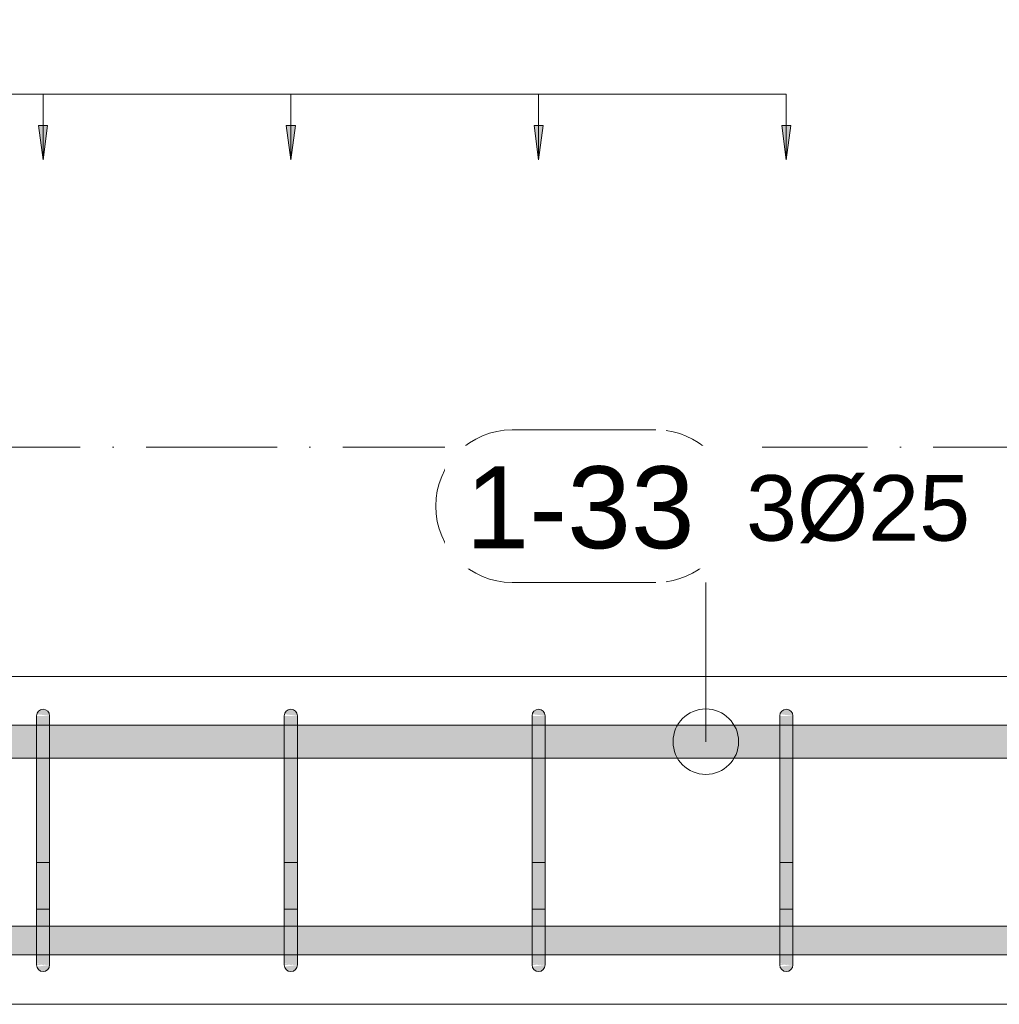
# Model space of a CAD drawing. Header units: millimetres. Extents: x -25607 to 9385, y 1894 to 10168.
# Tile 21 of 181: x -20450 to -19703, y 8670 to 9421. Entities that reach past the tile are written whole.
import ezdxf

# ---------------------------------------------------------------- set-up
doc = ezdxf.new("R2010")
doc.units = ezdxf.units.MM
doc.linetypes.add('Čerchovaná', pattern=[150, 100, -25, 0, -25])
for name, color, linetype, lineweight in [('A-ANNO-DIMS', 211, 'Continuous', 5), ('A-ANNO-DIMS-25', 211, 'Continuous', 5), ('A-FLOR-LEVL', 51, 'Continuous', 5), ('S-BEAM', 12, 'Continuous', 9), ('S-RBAR', 171, 'Continuous', 5), ('S-RBAR-IDEN', 171, 'Continuous', 5)]:
    doc.layers.add(name, color=color, linetype=linetype, lineweight=lineweight)
doc.styles.add('Arial', font='arial.ttf', dxfattribs={"height": 50})
doc.styles.add('Arial_1', font='arial.ttf', dxfattribs={"height": 62.5})
doc.dimstyles.new('Výztuž_kusy__řezy_', dxfattribs={"dimscale": 304.8, "dimtxt": 0.18, "dimasz": 0, "dimexe": 0, "dimexo": 0.0625, "dimgap": 0.082021, "dimtad": 1, "dimdec": 0, "dimzin": 0, "dimdsep": 46, "dimtxsty": 'Arial_1', "dimblk1": 'NONE', "dimblk2": 'NONE', "dimsah": 1, "dimcen": 0.09, "dimazin": 0, "dimtfac": 1, "dimtdec": 4, "dimtix": 1, "dimtmove": 0, "dimatfit": 3, "dimfxl": 0.164042, "dimfxlon": 1, "dimtvp": 1, "dimtfill": 1, "dimtolj": 1, "dimtzin": 0, "dimarcsym": 2})

# ---------------------------------------------------------------- blocks, each defined once
blk = doc.blocks.new('Popisek výztuže - _Typ_ množství_PRAVÝ _řezy_-573729-V4')
at = {"layer": 'S-RBAR-IDEN'}
for p, q in [((-24857.77, 9096.15), (-24967.46, 9096.15)), ((-24967.46, 8979.71), (-24857.77, 8979.71))]:
    blk.add_line(p, q, dxfattribs=at)
for centre, start, end in [((-24967.46, 9037.93), 90, 270), ((-24857.77, 9037.93), 277.64339, 82.35661)]:
    blk.add_arc(centre, 58.22, start, end, dxfattribs=at)
blk = doc.blocks.new('DIMBLOCK29-V4')
at = {"layer": 'A-ANNO-DIMS-25'}
for points in [[(-20053.93, 9314.03), (-20050.47, 9340.32), (-20057.39, 9340.32)], [(-19865, 9314.03), (-19861.54, 9340.32), (-19868.46, 9340.32)]]:
    blk.add_hatch(color=256, dxfattribs=at).paths.add_polyline_path(points)
for p, q in [((-19865, 9364.03), (-20053.93, 9364.03)), ((-20053.93, 9364.03), (-20053.93, 9364.03)), ((-20053.93, 9364.03), (-20053.93, 9314.03)), ((-19865, 9364.03), (-19865, 9364.03)), ((-19865, 9364.03), (-19865, 9314.03)), ((-20050.47, 9340.32), (-20057.39, 9340.32)), ((-20057.39, 9340.32), (-20053.93, 9314.03)), ((-20053.93, 9314.03), (-20050.47, 9340.32)), ((-19861.54, 9340.32), (-19868.46, 9340.32)), ((-19868.46, 9340.32), (-19865, 9314.03)), ((-19865, 9314.03), (-19861.54, 9340.32))]:
    blk.add_line(p, q, dxfattribs=at)
blk = doc.blocks.new('_None')
blk = doc.blocks.new('DIMBLOCK30-V4')
at = {"layer": 'A-ANNO-DIMS-25'}
for points in [[(-20242.86, 9314.03), (-20239.4, 9340.32), (-20246.32, 9340.32)], [(-20053.93, 9314.03), (-20050.47, 9340.32), (-20057.39, 9340.32)]]:
    blk.add_hatch(color=256, dxfattribs=at).paths.add_polyline_path(points)
for p, q in [((-20053.93, 9364.03), (-20242.86, 9364.03)), ((-20242.86, 9364.03), (-20242.86, 9364.03)), ((-20242.86, 9364.03), (-20242.86, 9314.03)), ((-20053.93, 9364.03), (-20053.93, 9364.03)), ((-20053.93, 9364.03), (-20053.93, 9314.03)), ((-20239.4, 9340.32), (-20246.32, 9340.32)), ((-20246.32, 9340.32), (-20242.86, 9314.03)), ((-20242.86, 9314.03), (-20239.4, 9340.32)), ((-20050.47, 9340.32), (-20057.39, 9340.32)), ((-20057.39, 9340.32), (-20053.93, 9314.03)), ((-20053.93, 9314.03), (-20050.47, 9340.32))]:
    blk.add_line(p, q, dxfattribs=at)
blk = doc.blocks.new('DIMBLOCK31-V4')
at = {"layer": 'A-ANNO-DIMS-25'}
for points in [[(-20431.79, 9314.03), (-20428.32, 9340.32), (-20435.25, 9340.32)], [(-20242.86, 9314.03), (-20239.4, 9340.32), (-20246.32, 9340.32)]]:
    blk.add_hatch(color=256, dxfattribs=at).paths.add_polyline_path(points)
for p, q in [((-20242.86, 9364.03), (-20431.79, 9364.03)), ((-20431.79, 9364.03), (-20431.79, 9364.03)), ((-20431.79, 9364.03), (-20431.79, 9314.03)), ((-20242.86, 9364.03), (-20242.86, 9364.03)), ((-20242.86, 9364.03), (-20242.86, 9314.03)), ((-20428.32, 9340.32), (-20435.25, 9340.32)), ((-20435.25, 9340.32), (-20431.79, 9314.03)), ((-20431.79, 9314.03), (-20428.32, 9340.32)), ((-20239.4, 9340.32), (-20246.32, 9340.32)), ((-20246.32, 9340.32), (-20242.86, 9314.03)), ((-20242.86, 9314.03), (-20239.4, 9340.32))]:
    blk.add_line(p, q, dxfattribs=at)
blk = doc.blocks.new('DIMBLOCK32-V4')
at = {"layer": 'A-ANNO-DIMS-25'}
for points in [[(-20620.71, 9314.03), (-20617.25, 9340.32), (-20624.18, 9340.32)], [(-20431.79, 9314.03), (-20428.32, 9340.32), (-20435.25, 9340.32)]]:
    blk.add_hatch(color=256, dxfattribs=at).paths.add_polyline_path(points)
for p, q in [((-20431.79, 9364.03), (-20620.71, 9364.03)), ((-20620.71, 9364.03), (-20620.71, 9364.03)), ((-20620.71, 9364.03), (-20620.71, 9314.03)), ((-20431.79, 9364.03), (-20431.79, 9364.03)), ((-20431.79, 9364.03), (-20431.79, 9314.03)), ((-20617.25, 9340.32), (-20624.18, 9340.32)), ((-20624.18, 9340.32), (-20620.71, 9314.03)), ((-20620.71, 9314.03), (-20617.25, 9340.32)), ((-20428.32, 9340.32), (-20435.25, 9340.32)), ((-20435.25, 9340.32), (-20431.79, 9314.03)), ((-20431.79, 9314.03), (-20428.32, 9340.32))]:
    blk.add_line(p, q, dxfattribs=at)
blk = doc.blocks.new('DIMBLOCK43-V4')
at = {"layer": 'A-ANNO-DIMS-25'}
for points in [[(-22510, 9314.03), (-22506.54, 9340.32), (-22513.46, 9340.32)], [(-22321.07, 9314.03), (-22317.61, 9340.32), (-22324.53, 9340.32)], [(-22132.14, 9314.03), (-22128.68, 9340.32), (-22135.6, 9340.32)], [(-21943.21, 9314.03), (-21939.75, 9340.32), (-21946.68, 9340.32)], [(-21754.29, 9314.03), (-21750.82, 9340.32), (-21757.75, 9340.32)], [(-21565.36, 9314.03), (-21561.9, 9340.32), (-21568.82, 9340.32)], [(-21376.43, 9314.03), (-21372.97, 9340.32), (-21379.89, 9340.32)], [(-21187.5, 9314.03), (-21184.04, 9340.32), (-21190.96, 9340.32)], [(-20998.57, 9314.03), (-20995.11, 9340.32), (-21002.03, 9340.32)], [(-20809.64, 9314.03), (-20806.18, 9340.32), (-20813.1, 9340.32)], [(-20620.71, 9314.03), (-20617.25, 9340.32), (-20624.18, 9340.32)], [(-20431.79, 9314.03), (-20428.32, 9340.32), (-20435.25, 9340.32)], [(-20242.86, 9314.03), (-20239.4, 9340.32), (-20246.32, 9340.32)], [(-20053.93, 9314.03), (-20050.47, 9340.32), (-20057.39, 9340.32)], [(-19865, 9314.03), (-19861.54, 9340.32), (-19868.46, 9340.32)]]:
    blk.add_hatch(color=256, dxfattribs=at).paths.add_polyline_path(points)
for p, q in [((-19865, 9364.03), (-22510, 9364.03)), ((-22321.07, 9364.03), (-22510, 9364.03)), ((-22510, 9364.03), (-22510, 9364.03)), ((-22510, 9364.03), (-22510, 9314.03)), ((-22132.14, 9364.03), (-22321.07, 9364.03)), ((-22321.07, 9364.03), (-22321.07, 9364.03)), ((-22321.07, 9364.03), (-22321.07, 9314.03)), ((-21943.21, 9364.03), (-22132.14, 9364.03)), ((-22132.14, 9364.03), (-22132.14, 9364.03)), ((-22132.14, 9364.03), (-22132.14, 9314.03)), ((-21754.29, 9364.03), (-21943.21, 9364.03)), ((-21943.21, 9364.03), (-21943.21, 9364.03)), ((-21943.21, 9364.03), (-21943.21, 9314.03)), ((-21565.36, 9364.03), (-21754.29, 9364.03)), ((-21754.29, 9364.03), (-21754.29, 9364.03)), ((-21754.29, 9364.03), (-21754.29, 9314.03)), ((-21376.43, 9364.03), (-21565.36, 9364.03)), ((-21565.36, 9364.03), (-21565.36, 9364.03)), ((-21565.36, 9364.03), (-21565.36, 9314.03)), ((-21187.5, 9364.03), (-21376.43, 9364.03)), ((-21376.43, 9364.03), (-21376.43, 9364.03)), ((-21376.43, 9364.03), (-21376.43, 9314.03)), ((-20998.57, 9364.03), (-21187.5, 9364.03)), ((-21187.5, 9364.03), (-21187.5, 9364.03)), ((-21187.5, 9364.03), (-21187.5, 9314.03)), ((-20809.64, 9364.03), (-20998.57, 9364.03)), ((-20998.57, 9364.03), (-20998.57, 9364.03)), ((-20998.57, 9364.03), (-20998.57, 9314.03)), ((-20620.71, 9364.03), (-20809.64, 9364.03)), ((-20809.64, 9364.03), (-20809.64, 9364.03)), ((-20809.64, 9364.03), (-20809.64, 9314.03)), ((-20431.79, 9364.03), (-20620.71, 9364.03)), ((-20620.71, 9364.03), (-20620.71, 9364.03)), ((-20620.71, 9364.03), (-20620.71, 9314.03)), ((-20242.86, 9364.03), (-20431.79, 9364.03)), ((-20431.79, 9364.03), (-20431.79, 9364.03)), ((-20431.79, 9364.03), (-20431.79, 9314.03)), ((-20053.93, 9364.03), (-20242.86, 9364.03)), ((-20242.86, 9364.03), (-20242.86, 9364.03)), ((-20242.86, 9364.03), (-20242.86, 9314.03)), ((-19865, 9364.03), (-20053.93, 9364.03)), ((-20053.93, 9364.03), (-20053.93, 9364.03)), ((-20053.93, 9364.03), (-20053.93, 9314.03)), ((-19865, 9364.03), (-19865, 9364.03)), ((-19865, 9364.03), (-19865, 9314.03)), ((-22506.54, 9340.32), (-22513.46, 9340.32)), ((-22513.46, 9340.32), (-22510, 9314.03)), ((-22510, 9314.03), (-22506.54, 9340.32)), ((-22317.61, 9340.32), (-22324.53, 9340.32)), ((-22324.53, 9340.32), (-22321.07, 9314.03)), ((-22321.07, 9314.03), (-22317.61, 9340.32)), ((-22128.68, 9340.32), (-22135.6, 9340.32)), ((-22135.6, 9340.32), (-22132.14, 9314.03)), ((-22132.14, 9314.03), (-22128.68, 9340.32)), ((-21939.75, 9340.32), (-21946.68, 9340.32)), ((-21946.68, 9340.32), (-21943.21, 9314.03)), ((-21943.21, 9314.03), (-21939.75, 9340.32)), ((-21750.82, 9340.32), (-21757.75, 9340.32)), ((-21757.75, 9340.32), (-21754.29, 9314.03)), ((-21754.29, 9314.03), (-21750.82, 9340.32)), ((-21561.9, 9340.32), (-21568.82, 9340.32)), ((-21568.82, 9340.32), (-21565.36, 9314.03)), ((-21565.36, 9314.03), (-21561.9, 9340.32)), ((-21372.97, 9340.32), (-21379.89, 9340.32)), ((-21379.89, 9340.32), (-21376.43, 9314.03)), ((-21376.43, 9314.03), (-21372.97, 9340.32)), ((-21184.04, 9340.32), (-21190.96, 9340.32)), ((-21190.96, 9340.32), (-21187.5, 9314.03)), ((-21187.5, 9314.03), (-21184.04, 9340.32)), ((-20995.11, 9340.32), (-21002.03, 9340.32)), ((-21002.03, 9340.32), (-20998.57, 9314.03)), ((-20998.57, 9314.03), (-20995.11, 9340.32)), ((-20806.18, 9340.32), (-20813.1, 9340.32)), ((-20813.1, 9340.32), (-20809.64, 9314.03)), ((-20809.64, 9314.03), (-20806.18, 9340.32)), ((-20617.25, 9340.32), (-20624.18, 9340.32)), ((-20624.18, 9340.32), (-20620.71, 9314.03)), ((-20620.71, 9314.03), (-20617.25, 9340.32)), ((-20428.32, 9340.32), (-20435.25, 9340.32)), ((-20435.25, 9340.32), (-20431.79, 9314.03)), ((-20431.79, 9314.03), (-20428.32, 9340.32)), ((-20239.4, 9340.32), (-20246.32, 9340.32)), ((-20246.32, 9340.32), (-20242.86, 9314.03)), ((-20242.86, 9314.03), (-20239.4, 9340.32)), ((-20050.47, 9340.32), (-20057.39, 9340.32)), ((-20057.39, 9340.32), (-20053.93, 9314.03)), ((-20053.93, 9314.03), (-20050.47, 9340.32)), ((-19861.54, 9340.32), (-19868.46, 9340.32)), ((-19868.46, 9340.32), (-19865, 9314.03)), ((-19865, 9314.03), (-19861.54, 9340.32))]:
    blk.add_line(p, q, dxfattribs=at)

msp = doc.modelspace()

# ---------------------------------------------------------------- hatches: boundary and pattern name
at = {"layer": 'S-RBAR'}
for points in [[(-20426.79, 8890), (-20426.96, 8891.29), (-20427.46, 8892.5), (-20428.25, 8893.54), (-20429.29, 8894.33), (-20430.49, 8894.83), (-20431.79, 8895), (-20433.08, 8894.83), (-20434.29, 8894.33), (-20435.32, 8893.54), (-20436.12, 8892.5), (-20436.62, 8891.29), (-20426.96, 8890.02)], [(-20237.86, 8890), (-20238.03, 8891.29), (-20238.53, 8892.5), (-20239.32, 8893.54), (-20240.36, 8894.33), (-20241.56, 8894.83), (-20242.86, 8895), (-20244.15, 8894.83), (-20245.36, 8894.33), (-20246.39, 8893.54), (-20247.19, 8892.5), (-20247.69, 8891.29), (-20238.03, 8890.02)], [(-20048.93, 8890), (-20049.1, 8891.29), (-20049.6, 8892.5), (-20050.39, 8893.54), (-20051.43, 8894.33), (-20052.63, 8894.83), (-20053.93, 8895), (-20055.22, 8894.83), (-20056.43, 8894.33), (-20057.46, 8893.54), (-20058.26, 8892.5), (-20058.76, 8891.29), (-20049.1, 8890.02)], [(-19860, 8890), (-19860.17, 8891.29), (-19860.67, 8892.5), (-19861.46, 8893.54), (-19862.5, 8894.33), (-19863.71, 8894.83), (-19865, 8895), (-19866.29, 8894.83), (-19867.5, 8894.33), (-19868.54, 8893.54), (-19869.33, 8892.5), (-19869.83, 8891.29), (-19860.17, 8890.02)], [(-20426.79, 8865), (-20426.79, 8890), (-20436.79, 8890), (-20436.79, 8865)], [(-20237.86, 8865), (-20237.86, 8890), (-20247.86, 8890), (-20247.86, 8865)], [(-20048.93, 8865), (-20048.93, 8890), (-20058.93, 8890), (-20058.93, 8865)], [(-19860, 8865), (-19860, 8890), (-19870, 8890), (-19870, 8865)], [(-20426.79, 8725), (-20426.79, 8865), (-20436.79, 8865), (-20436.79, 8725)], [(-20237.86, 8725), (-20237.86, 8865), (-20247.86, 8865), (-20247.86, 8725)], [(-20048.93, 8725), (-20048.93, 8865), (-20058.93, 8865), (-20058.93, 8725)], [(-19860, 8725), (-19860, 8865), (-19870, 8865), (-19870, 8725)], [(-20431.79, 8695), (-20430.49, 8695.17), (-20429.29, 8695.67), (-20428.25, 8696.46), (-20427.46, 8697.5), (-20426.96, 8698.71), (-20426.96, 8699.98), (-20436.62, 8698.71), (-20436.12, 8697.5), (-20435.32, 8696.46), (-20434.29, 8695.67), (-20433.08, 8695.17)], [(-20242.86, 8695), (-20241.56, 8695.17), (-20240.36, 8695.67), (-20239.32, 8696.46), (-20238.53, 8697.5), (-20238.03, 8698.71), (-20238.03, 8699.98), (-20247.69, 8698.71), (-20247.19, 8697.5), (-20246.39, 8696.46), (-20245.36, 8695.67), (-20244.15, 8695.17)], [(-20053.93, 8695), (-20052.63, 8695.17), (-20051.43, 8695.67), (-20050.39, 8696.46), (-20049.6, 8697.5), (-20049.1, 8698.71), (-20049.1, 8699.98), (-20058.76, 8698.71), (-20058.26, 8697.5), (-20057.46, 8696.46), (-20056.43, 8695.67), (-20055.22, 8695.17)], [(-19865, 8695), (-19863.71, 8695.17), (-19862.5, 8695.67), (-19861.46, 8696.46), (-19860.67, 8697.5), (-19860.17, 8698.71), (-19860.17, 8699.98), (-19869.83, 8698.71), (-19869.33, 8697.5), (-19868.54, 8696.46), (-19867.5, 8695.67), (-19866.29, 8695.17)]]:
    msp.add_hatch(color=7, dxfattribs=at).paths.add_polyline_path(points)
h = msp.add_hatch(color=7, dxfattribs=at)
h.paths.add_polyline_path([(-21152.5, 8857.8), (-21003.57, 8857.8), (-21003.57, 8882.8), (-21152.5, 8882.8), (-21152.5, 8863.81)])
h.paths.add_polyline_path([(-20993.57, 8857.8), (-20814.64, 8857.8), (-20814.64, 8882.8), (-20993.57, 8882.8), (-20993.57, 8863.81)])
h.paths.add_polyline_path([(-17684.1, 8857.8), (-17684.1, 8882.8), (-17722.49, 8882.8), (-17722.49, 8857.8), (-17713.9, 8857.8)])
h.paths.add_polyline_path([(-15707.76, 8857.8), (-15577.5, 8857.8), (-15577.5, 8882.8), (-15731.67, 8882.8), (-15731.67, 8857.8)])
h.paths.add_polyline_path([(-17674.1, 8857.8), (-17635.71, 8857.8), (-17635.71, 8882.8), (-17674.1, 8882.8), (-17674.1, 8863.81)])
h.paths.add_polyline_path([(-20804.64, 8857.8), (-20625.71, 8857.8), (-20625.71, 8882.8), (-20804.64, 8882.8), (-20804.64, 8863.81)])
h.paths.add_polyline_path([(-17587.32, 8857.8), (-17587.32, 8882.8), (-17625.71, 8882.8), (-17625.71, 8857.8)])
h.paths.add_polyline_path([(-17577.32, 8857.8), (-17538.93, 8857.8), (-17538.93, 8882.8), (-17577.32, 8882.8), (-17577.32, 8863.81)])
h.paths.add_polyline_path([(-17780.88, 8857.8), (-17780.88, 8882.8), (-17819.27, 8882.8), (-17819.27, 8857.8), (-17791.06, 8857.8)])
h.paths.add_polyline_path([(-17732.49, 8857.8), (-17732.49, 8882.8), (-17770.88, 8882.8), (-17770.88, 8857.8)])
h.paths.add_polyline_path([(-17829.27, 8857.8), (-17829.27, 8882.8), (-17867.66, 8882.8), (-17867.66, 8857.8)])
h.paths.add_polyline_path([(-17480.54, 8857.8), (-17390.54, 8857.8), (-17390.54, 8882.8), (-17480.54, 8882.8), (-17480.54, 8863.81)])
h.paths.add_polyline_path([(-17528.93, 8857.8), (-17490.54, 8857.8), (-17490.54, 8882.8), (-17528.93, 8882.8), (-17528.93, 8863.81)])
h.paths.add_polyline_path([(-20615.71, 8857.8), (-20436.79, 8857.8), (-20436.79, 8882.8), (-20615.71, 8882.8), (-20615.71, 8863.81)])
h.paths.add_polyline_path([(-20426.79, 8857.8), (-20247.86, 8857.8), (-20247.86, 8882.8), (-20426.79, 8882.8), (-20426.79, 8863.81)])
h.paths.add_polyline_path([(-20237.86, 8857.8), (-20058.93, 8857.8), (-20058.93, 8882.8), (-20237.86, 8882.8), (-20237.86, 8863.81)])
h.paths.add_polyline_path([(-20048.93, 8857.8), (-19870, 8857.8), (-19870, 8882.8), (-20048.93, 8882.8), (-20048.93, 8863.81)])
h.paths.add_polyline_path([(-17288, 8857.8), (-17205.45, 8857.8), (-17205.45, 8882.8), (-17288, 8882.8), (-17288, 8863.81)])
h.paths.add_polyline_path([(-17380.54, 8857.8), (-17298, 8857.8), (-17298, 8882.8), (-17380.54, 8882.8), (-17380.54, 8863.81)])
h.paths.add_polyline_path([(-17102.91, 8857.8), (-17020.36, 8857.8), (-17020.36, 8882.8), (-17102.91, 8882.8), (-17102.91, 8863.81)])
h.paths.add_polyline_path([(-17195.45, 8857.8), (-17112.91, 8857.8), (-17112.91, 8882.8), (-17195.45, 8882.8), (-17195.45, 8863.81)])
h.paths.add_polyline_path([(-17010.36, 8857.8), (-16927.82, 8857.8), (-16927.82, 8882.8), (-17010.36, 8882.8), (-17010.36, 8863.81)])
h.paths.add_polyline_path([(-17974.44, 8857.8), (-17974.44, 8882.8), (-18012.83, 8882.8), (-18012.83, 8857.8)])
h.paths.add_polyline_path([(-17926.05, 8857.8), (-17926.05, 8882.8), (-17964.44, 8882.8), (-17964.44, 8857.8)])
h.paths.add_polyline_path([(-17877.66, 8857.8), (-17877.66, 8882.8), (-17916.05, 8882.8), (-17916.05, 8857.8)])
h.paths.add_polyline_path([(-18168, 8857.8), (-18168, 8882.8), (-18206.38, 8882.8), (-18206.38, 8857.8), (-18176.86, 8857.8)])
h.paths.add_polyline_path([(-19860, 8857.8), (-19670, 8857.8), (-19670, 8882.8), (-19860, 8882.8), (-19860, 8863.81)])
h.paths.add_polyline_path([(-18158, 8857.8), (-18119.61, 8857.8), (-18119.61, 8882.8), (-18158, 8882.8), (-18158, 8863.81)])
h.paths.add_polyline_path([(-19567.45, 8857.8), (-19484.91, 8857.8), (-19484.91, 8882.8), (-19567.45, 8882.8), (-19567.45, 8863.81)])
h.paths.add_polyline_path([(-19660, 8857.8), (-19577.45, 8857.8), (-19577.45, 8882.8), (-19660, 8882.8), (-19660, 8863.81)])
h.paths.add_polyline_path([(-15741.67, 8857.8), (-15741.67, 8882.8), (-15900.83, 8882.8), (-15900.83, 8857.8), (-15862.08, 8857.8)])
h.paths.add_polyline_path([(-15910.83, 8857.8), (-15910.83, 8882.8), (-16070, 8882.8), (-16070, 8857.8), (-16016.39, 8857.8)])
h.paths.add_polyline_path([(-16080, 8857.8), (-16080, 8882.8), (-16270, 8882.8), (-16270, 8857.8), (-16170.71, 8857.8)])
h.paths.add_polyline_path([(-16280, 8857.8), (-16280, 8882.8), (-16362.55, 8882.8), (-16362.55, 8857.8), (-16325.03, 8857.8)])
h.paths.add_polyline_path([(-18071.22, 8857.8), (-18071.22, 8882.8), (-18109.61, 8882.8), (-18109.61, 8857.8)])
h.paths.add_polyline_path([(-19474.91, 8857.8), (-19392.36, 8857.8), (-19392.36, 8882.8), (-19474.91, 8882.8), (-19474.91, 8863.81)])
h.paths.add_polyline_path([(-18022.83, 8857.8), (-18022.83, 8882.8), (-18061.22, 8882.8), (-18061.22, 8857.8)])
h.paths.add_polyline_path([(-18313.16, 8857.8), (-18313.16, 8882.8), (-18351.55, 8882.8), (-18351.55, 8857.8), (-18331.18, 8857.8)])
h.paths.add_polyline_path([(-18264.77, 8857.8), (-18264.77, 8882.8), (-18303.16, 8882.8), (-18303.16, 8857.8)])
h.paths.add_polyline_path([(-18216.38, 8857.8), (-18216.38, 8882.8), (-18254.77, 8882.8), (-18254.77, 8857.8)])
h.paths.add_polyline_path([(-18458.33, 8857.8), (-18458.33, 8882.8), (-18549.46, 8882.8), (-18549.46, 8857.8), (-18485.49, 8857.8)])
h.paths.add_polyline_path([(-18409.94, 8857.8), (-18409.94, 8882.8), (-18448.33, 8882.8), (-18448.33, 8857.8)])
h.paths.add_polyline_path([(-16825.27, 8857.8), (-16742.73, 8857.8), (-16742.73, 8882.8), (-16825.27, 8882.8), (-16825.27, 8863.81)])
h.paths.add_polyline_path([(-16917.82, 8857.8), (-16835.27, 8857.8), (-16835.27, 8882.8), (-16917.82, 8882.8), (-16917.82, 8863.81)])
h.paths.add_polyline_path([(-16640.18, 8857.8), (-16557.64, 8857.8), (-16557.64, 8882.8), (-16640.18, 8882.8), (-16640.18, 8863.81)])
h.paths.add_polyline_path([(-16732.73, 8857.8), (-16650.18, 8857.8), (-16650.18, 8882.8), (-16732.73, 8882.8), (-16732.73, 8863.81)])
h.paths.add_polyline_path([(-19289.82, 8857.8), (-19207.27, 8857.8), (-19207.27, 8882.8), (-19289.82, 8882.8), (-19289.82, 8863.81)])
h.paths.add_polyline_path([(-19382.36, 8857.8), (-19299.82, 8857.8), (-19299.82, 8882.8), (-19382.36, 8882.8), (-19382.36, 8863.81)])
h.paths.add_polyline_path([(-19104.73, 8857.8), (-19022.18, 8857.8), (-19022.18, 8882.8), (-19104.73, 8882.8), (-19104.73, 8863.81)])
h.paths.add_polyline_path([(-19197.27, 8857.8), (-19114.73, 8857.8), (-19114.73, 8882.8), (-19197.27, 8882.8), (-19197.27, 8863.81)])
h.paths.add_polyline_path([(-16547.64, 8857.8), (-16465.09, 8857.8), (-16465.09, 8882.8), (-16547.64, 8882.8), (-16547.64, 8863.81)])
h.paths.add_polyline_path([(-19012.18, 8857.8), (-18929.64, 8857.8), (-18929.64, 8882.8), (-19012.18, 8882.8), (-19012.18, 8863.81)])
h.paths.add_polyline_path([(-18827.09, 8857.8), (-18744.55, 8857.8), (-18744.55, 8882.8), (-18827.09, 8882.8), (-18827.09, 8863.81)])
h.paths.add_polyline_path([(-18919.64, 8857.8), (-18837.09, 8857.8), (-18837.09, 8882.8), (-18919.64, 8882.8), (-18919.64, 8863.81)])
h.paths.add_polyline_path([(-16455.09, 8857.8), (-16372.55, 8857.8), (-16372.55, 8882.8), (-16455.09, 8882.8), (-16455.09, 8863.81)])
h.paths.add_polyline_path([(-18399.94, 8857.8), (-18361.55, 8857.8), (-18361.55, 8882.8), (-18399.94, 8882.8), (-18399.94, 8863.81)])
h.paths.add_polyline_path([(-18559.46, 8857.8), (-18559.46, 8882.8), (-18642, 8882.8), (-18642, 8857.8), (-18639.81, 8857.8)])
h.paths.add_polyline_path([(-18652, 8857.8), (-18652, 8882.8), (-18734.55, 8882.8), (-18734.55, 8857.8)])
h = msp.add_hatch(color=7, dxfattribs=at)
h.paths.add_polyline_path([(-24601.03, 8707.64), (-24603.19, 8710.85), (-24605, 8715.21), (-24605, 8707.64), (-24602.84, 8707.64)])
h.paths.add_polyline_path([(-22960.74, 8707.64), (-22900.09, 8707.92), (-22900.09, 8729.64), (-22982.64, 8729.64), (-22982.64, 8707.64)])
h.paths.add_polyline_path([(-22890.09, 8707.64), (-22807.55, 8707.92), (-22807.55, 8729.64), (-22890.09, 8729.64), (-22890.09, 8707.92)])
h.paths.add_polyline_path([(-17983.96, 8707.64), (-17980, 8707.64), (-17980, 8729.64), (-18012.83, 8729.64), (-18012.83, 8707.64)])
h.paths.add_polyline_path([(-22992.64, 8707.64), (-22992.64, 8729.64), (-23075.18, 8729.64), (-23075.18, 8707.64), (-22999.32, 8707.64)])
h.paths.add_polyline_path([(-22797.55, 8707.64), (-22715, 8707.92), (-22715, 8729.64), (-22797.55, 8729.64), (-22797.55, 8707.92)])
h.paths.add_polyline_path([(-22705, 8707.64), (-22515, 8707.92), (-22515, 8729.64), (-22705, 8729.64), (-22705, 8707.92)])
h.paths.add_polyline_path([(-18022.83, 8707.64), (-18022.83, 8729.64), (-18061.22, 8729.64), (-18061.12, 8707.64)])
h.paths.add_polyline_path([(-23085.18, 8707.64), (-23085.18, 8729.64), (-23167.73, 8729.64), (-23167.73, 8707.64), (-23115.06, 8707.64)])
h.paths.add_polyline_path([(-22505, 8707.64), (-22326.07, 8707.92), (-22326.07, 8729.64), (-22505, 8729.64), (-22505, 8707.92)])
h.paths.add_polyline_path([(-22316.07, 8707.64), (-22137.14, 8707.92), (-22137.14, 8729.64), (-22316.07, 8729.64), (-22316.07, 8707.92)])
h.paths.add_polyline_path([(-18071.22, 8707.64), (-18071.22, 8729.64), (-18109.61, 8729.64), (-18109.61, 8707.64), (-18099.7, 8707.64)])
h.paths.add_polyline_path([(-23177.73, 8707.64), (-23177.73, 8729.64), (-23260.27, 8729.64), (-23260.27, 8707.64), (-23192.22, 8707.64)])
h.paths.add_polyline_path([(-22127.14, 8707.64), (-21948.21, 8707.92), (-21948.21, 8729.64), (-22127.14, 8729.64), (-22127.14, 8707.92)])
h.paths.add_polyline_path([(-24558, 8707.64), (-24543.42, 8707.92), (-24543.42, 8729.64), (-24558, 8729.64), (-24558, 8707.92)])
h.paths.add_polyline_path([(-18119.61, 8707.64), (-18119.61, 8729.64), (-18158, 8729.64), (-18158, 8707.64), (-18138.28, 8707.64)])
h.paths.add_polyline_path([(-21938.21, 8707.64), (-21759.29, 8707.92), (-21759.29, 8729.64), (-21938.21, 8729.64), (-21938.21, 8707.92)])
h.paths.add_polyline_path([(-23270.27, 8707.64), (-23270.27, 8729.64), (-23352.82, 8729.64), (-23352.82, 8707.64), (-23307.95, 8707.64)])
h.paths.add_polyline_path([(-24580.95, 8707.64), (-24578, 8707.92), (-24578, 8729.64), (-24580.95, 8729.64), (-24580.95, 8707.92)])
h.paths.add_polyline_path([(-21749.29, 8707.64), (-21570.36, 8707.92), (-21570.36, 8729.64), (-21749.29, 8729.64), (-21749.29, 8707.92)])
h.paths.add_polyline_path([(-18168, 8707.64), (-18168, 8729.64), (-18206.38, 8729.64), (-18206.38, 8707.64), (-18176.86, 8707.64)])
h.paths.add_polyline_path([(-23362.82, 8707.64), (-23362.82, 8729.64), (-23445.36, 8729.64), (-23445.36, 8707.64), (-23385.11, 8707.64)])
h.paths.add_polyline_path([(-21560.36, 8707.64), (-21381.43, 8707.92), (-21381.43, 8729.64), (-21560.36, 8729.64), (-21560.36, 8707.92)])
h.paths.add_polyline_path([(-23455.36, 8707.64), (-23455.36, 8729.64), (-23537.91, 8729.64), (-23537.91, 8707.64), (-23462.27, 8707.64)])
h.paths.add_polyline_path([(-21371.43, 8707.64), (-21192.5, 8707.92), (-21192.5, 8729.64), (-21371.43, 8729.64), (-21371.43, 8707.92)])
h.paths.add_polyline_path([(-18216.38, 8707.64), (-18216.38, 8729.64), (-18254.77, 8729.64), (-18254.77, 8707.64), (-18254.02, 8707.64)])
h.paths.add_polyline_path([(-21182.5, 8707.64), (-21003.57, 8707.92), (-21003.57, 8729.64), (-21182.5, 8729.64), (-21182.5, 8707.92)])
h.paths.add_polyline_path([(-24533.42, 8707.64), (-24495.89, 8707.92), (-24495.89, 8729.64), (-24533.42, 8729.64), (-24533.42, 8707.92)])
h.paths.add_polyline_path([(-20993.57, 8707.64), (-20814.64, 8707.92), (-20814.64, 8729.64), (-20993.57, 8729.64), (-20993.57, 8707.92)])
h.paths.add_polyline_path([(-23547.91, 8707.64), (-23547.91, 8729.64), (-23630.45, 8729.64), (-23630.45, 8707.64), (-23578.01, 8707.64)])
h.paths.add_polyline_path([(-18264.77, 8707.64), (-18264.77, 8729.64), (-18303.16, 8729.64), (-18303.16, 8707.64), (-18292.6, 8707.64)])
h.paths.add_polyline_path([(-24485.89, 8707.64), (-24448.36, 8707.92), (-24448.36, 8729.64), (-24485.89, 8729.64), (-24485.89, 8707.92)])
h.paths.add_polyline_path([(-20804.64, 8707.64), (-20625.71, 8707.92), (-20625.71, 8729.64), (-20804.64, 8729.64), (-20804.64, 8707.92)])
h.paths.add_polyline_path([(-20615.71, 8707.64), (-20436.79, 8707.92), (-20436.79, 8729.64), (-20615.71, 8729.64), (-20615.71, 8707.92)])
h.paths.add_polyline_path([(-18313.16, 8707.64), (-18313.16, 8729.64), (-18351.55, 8729.64), (-18351.55, 8707.64), (-18331.18, 8707.64)])
h.paths.add_polyline_path([(-23640.45, 8707.64), (-23640.45, 8729.64), (-23723, 8729.64), (-23723, 8707.64), (-23655.17, 8707.64)])
h.paths.add_polyline_path([(-20426.79, 8707.64), (-20247.86, 8707.92), (-20247.86, 8729.64), (-20426.79, 8729.64), (-20426.79, 8707.92)])
h.paths.add_polyline_path([(-24438.36, 8707.64), (-24400.83, 8707.92), (-24400.83, 8729.64), (-24438.36, 8729.64), (-24438.36, 8707.92)])
h.paths.add_polyline_path([(-20237.86, 8707.64), (-20058.93, 8707.92), (-20058.93, 8729.64), (-20237.86, 8729.64), (-20237.86, 8707.92)])
h.paths.add_polyline_path([(-18361.55, 8707.64), (-18361.55, 8729.64), (-18399.94, 8729.64), (-18399.94, 8707.64), (-18369.76, 8707.64)])
h.paths.add_polyline_path([(-23733, 8707.64), (-23733, 8729.64), (-23815.54, 8729.64), (-23815.54, 8707.64), (-23770.91, 8707.64)])
h.paths.add_polyline_path([(-20048.93, 8707.64), (-19870, 8707.92), (-19870, 8729.64), (-20048.93, 8729.64), (-20048.93, 8707.92)])
h.paths.add_polyline_path([(-19860, 8707.64), (-19670, 8707.92), (-19670, 8729.64), (-19860, 8729.64), (-19860, 8707.92)])
h.paths.add_polyline_path([(-18409.94, 8707.64), (-18409.94, 8729.64), (-18448.33, 8729.64), (-18448.33, 8707.64), (-18446.91, 8707.64)])
h.paths.add_polyline_path([(-23825.54, 8707.64), (-23825.54, 8729.64), (-23915.54, 8729.64), (-23915.54, 8707.64), (-23848.07, 8707.64)])
h.paths.add_polyline_path([(-24390.83, 8707.64), (-24353.31, 8707.92), (-24353.31, 8729.64), (-24390.83, 8729.64), (-24390.83, 8707.92)])
h.paths.add_polyline_path([(-19660, 8707.64), (-19577.45, 8707.92), (-19577.45, 8729.64), (-19660, 8729.64), (-19660, 8707.92)])
h.paths.add_polyline_path([(-18458.33, 8707.64), (-18458.33, 8729.64), (-18549.46, 8729.64), (-18549.46, 8707.64), (-18485.49, 8707.64)])
h.paths.add_polyline_path([(-19567.45, 8707.64), (-19484.91, 8707.92), (-19484.91, 8729.64), (-19567.45, 8729.64), (-19567.45, 8707.92)])
h.paths.add_polyline_path([(-23925.54, 8707.64), (-23925.54, 8729.64), (-23963.07, 8729.64), (-23963.07, 8707.64)])
h.paths.add_polyline_path([(-19474.91, 8707.64), (-19392.36, 8707.92), (-19392.36, 8729.64), (-19474.91, 8729.64), (-19474.91, 8707.92)])
h.paths.add_polyline_path([(-23973.07, 8707.64), (-23973.07, 8729.64), (-24010.6, 8729.64), (-24010.6, 8707.64), (-24002.39, 8707.64)])
h.paths.add_polyline_path([(-19382.36, 8707.64), (-19299.82, 8707.92), (-19299.82, 8729.64), (-19382.36, 8729.64), (-19382.36, 8707.92)])
h.paths.add_polyline_path([(-24020.6, 8707.64), (-24020.6, 8729.64), (-24058.13, 8729.64), (-24058.13, 8707.64), (-24040.97, 8707.64)])
h.paths.add_polyline_path([(-18559.46, 8707.64), (-18559.46, 8729.64), (-18642, 8729.64), (-18642, 8707.64), (-18562.65, 8707.64)])
h.paths.add_polyline_path([(-19289.82, 8707.64), (-19207.27, 8707.92), (-19207.27, 8729.64), (-19289.82, 8729.64), (-19289.82, 8707.92)])
h.paths.add_polyline_path([(-24068.13, 8707.64), (-24068.13, 8729.64), (-24105.66, 8729.64), (-24105.66, 8707.64), (-24079.55, 8707.64)])
h.paths.add_polyline_path([(-19197.27, 8707.64), (-19114.73, 8707.92), (-19114.73, 8729.64), (-19197.27, 8729.64), (-19197.27, 8707.92)])
h.paths.add_polyline_path([(-24343.31, 8707.64), (-24305.78, 8707.92), (-24305.78, 8729.64), (-24343.31, 8729.64), (-24343.31, 8707.92)])
h.paths.add_polyline_path([(-24115.66, 8707.64), (-24115.66, 8729.64), (-24153.19, 8729.64), (-24153.19, 8707.64), (-24118.13, 8707.64)])
h.paths.add_polyline_path([(-19104.73, 8707.64), (-19022.18, 8707.92), (-19022.18, 8729.64), (-19104.73, 8729.64), (-19104.73, 8707.92)])
h.paths.add_polyline_path([(-24295.78, 8707.64), (-24258.25, 8707.92), (-24258.25, 8729.64), (-24295.78, 8729.64), (-24295.78, 8707.92)])
h.paths.add_polyline_path([(-19012.18, 8707.64), (-18929.64, 8707.92), (-18929.64, 8729.64), (-19012.18, 8729.64), (-19012.18, 8707.92)])
h.paths.add_polyline_path([(-18652, 8707.64), (-18652, 8729.64), (-18734.55, 8729.64), (-18734.55, 8707.64), (-18678.39, 8707.64)])
h.paths.add_polyline_path([(-24181.69, 8707.64), (-24176.86, 8707.68), (-24172.72, 8710.86), (-24169.54, 8715), (-24167.54, 8719.82), (-24166.86, 8725), (-24167.54, 8729.64), (-24200.72, 8729.64), (-24200.72, 8710.64), (-24196.76, 8707.64), (-24192.04, 8707.64)])
h.paths.add_polyline_path([(-18919.64, 8707.64), (-18837.09, 8707.92), (-18837.09, 8729.64), (-18919.64, 8729.64), (-18919.64, 8707.92)])
h.paths.add_polyline_path([(-24211.93, 8707.64), (-24233.93, 8729.64), (-24248.25, 8729.64), (-24248.25, 8707.64), (-24233.87, 8707.64)])
h.paths.add_polyline_path([(-18827.09, 8707.64), (-18744.55, 8707.92), (-18744.55, 8729.64), (-18827.09, 8729.64), (-18827.09, 8707.92)])
h.paths.add_polyline_path([(-24590.95, 8710.82), (-24590.95, 8729.64), (-24596.86, 8729.64), (-24596.86, 8725), (-24596.18, 8719.82), (-24594.18, 8715), (-24590.99, 8710.85)])
h.paths.add_polyline_path([(-24210.72, 8720.57), (-24210.72, 8729.64), (-24219.78, 8729.64), (-24215.15, 8725)])
h = msp.add_hatch(color=7, dxfattribs=at)
h.paths.add_polyline_path([(-20426.79, 8703.08), (-20426.79, 8703.74), (-20428.14, 8703.89), (-20428.99, 8703.51)])
h.paths.add_polyline_path([(-20432.28, 8705.53), (-20433.96, 8707.49), (-20436.79, 8707.92), (-20436.79, 8706.75)])
h.paths.add_polyline_path([(-20426.79, 8711.72), (-20426.79, 8713.44), (-20436.79, 8715.43), (-20432.06, 8711.91)])
h.paths.add_polyline_path([(-20436.79, 8724.03), (-20426.79, 8724.24), (-20426.79, 8725), (-20436.79, 8725)])
h = msp.add_hatch(color=7, dxfattribs=at)
h.paths.add_polyline_path([(-20426.79, 8700), (-20426.79, 8703.08), (-20428.99, 8703.51), (-20428.14, 8703.89), (-20426.79, 8703.74), (-20426.79, 8711.72), (-20431.32, 8711.99), (-20436.79, 8715.43), (-20436.79, 8708.15), (-20433.81, 8707.32), (-20432.28, 8705.53), (-20436.79, 8706.75), (-20436.62, 8700.99), (-20434.7, 8700.85), (-20430.49, 8700.4)])
h.paths.add_polyline_path([(-20431.79, 8700), (-20426.79, 8700), (-20436.79, 8700.85), (-20436.62, 8700)])
h.paths.add_polyline_path([(-20426.79, 8713.44), (-20426.79, 8724.24), (-20428.81, 8724.03), (-20436.79, 8724.03), (-20436.79, 8715.43)])
h = msp.add_hatch(color=7, dxfattribs=at)
h.paths.add_polyline_path([(-20237.86, 8703.08), (-20237.86, 8703.74), (-20239.21, 8703.89), (-20240.06, 8703.51)])
h.paths.add_polyline_path([(-20243.35, 8705.53), (-20245.03, 8707.49), (-20247.86, 8707.92), (-20247.86, 8706.75)])
h.paths.add_polyline_path([(-20237.86, 8711.72), (-20237.86, 8713.44), (-20247.86, 8715.43), (-20243.13, 8711.91)])
h.paths.add_polyline_path([(-20239.89, 8724.03), (-20237.86, 8724.24), (-20237.86, 8725), (-20247.86, 8725), (-20247.86, 8724.03)])
h = msp.add_hatch(color=7, dxfattribs=at)
h.paths.add_polyline_path([(-20237.86, 8700), (-20237.86, 8703.08), (-20240.06, 8703.51), (-20239.21, 8703.89), (-20237.86, 8703.74), (-20237.86, 8711.72), (-20242.39, 8711.99), (-20247.86, 8715.43), (-20247.86, 8708.15), (-20244.88, 8707.32), (-20243.35, 8705.53), (-20247.86, 8706.75), (-20247.69, 8700.99), (-20245.77, 8700.85), (-20241.56, 8700.4)])
h.paths.add_polyline_path([(-20242.86, 8700), (-20237.86, 8700), (-20247.86, 8700.85), (-20247.69, 8700)])
h.paths.add_polyline_path([(-20237.86, 8713.44), (-20237.86, 8724.24), (-20239.89, 8724.03), (-20247.86, 8724.03), (-20247.86, 8715.43)])
h = msp.add_hatch(color=7, dxfattribs=at)
h.paths.add_polyline_path([(-20048.93, 8703.08), (-20048.93, 8703.74), (-20050.29, 8703.89), (-20051.13, 8703.51)])
h.paths.add_polyline_path([(-20054.42, 8705.53), (-20056.1, 8707.49), (-20058.93, 8707.92), (-20058.93, 8706.75)])
h.paths.add_polyline_path([(-20048.93, 8711.72), (-20048.93, 8713.44), (-20058.93, 8715.43), (-20054.2, 8711.91)])
h.paths.add_polyline_path([(-20050.96, 8724.03), (-20048.93, 8724.24), (-20048.93, 8725), (-20058.93, 8725), (-20058.93, 8724.03)])
h = msp.add_hatch(color=7, dxfattribs=at)
h.paths.add_polyline_path([(-20048.93, 8700), (-20048.93, 8703.08), (-20051.13, 8703.51), (-20050.29, 8703.89), (-20048.93, 8703.74), (-20048.93, 8711.72), (-20053.46, 8711.99), (-20058.93, 8715.43), (-20058.93, 8708.15), (-20055.96, 8707.32), (-20054.42, 8705.53), (-20058.93, 8706.75), (-20058.76, 8700.99), (-20056.84, 8700.85), (-20052.63, 8700.4)])
h.paths.add_polyline_path([(-20053.93, 8700), (-20048.93, 8700), (-20058.93, 8700.85), (-20058.76, 8700)])
h.paths.add_polyline_path([(-20048.93, 8713.44), (-20048.93, 8724.24), (-20050.96, 8724.03), (-20058.93, 8724.03), (-20058.93, 8715.43)])
h = msp.add_hatch(color=7, dxfattribs=at)
h.paths.add_polyline_path([(-19860, 8703.08), (-19860, 8703.74), (-19861.36, 8703.89), (-19862.2, 8703.51)])
h.paths.add_polyline_path([(-19865.49, 8705.53), (-19867.17, 8707.49), (-19870, 8707.92), (-19870, 8706.75)])
h.paths.add_polyline_path([(-19860, 8711.72), (-19860, 8713.44), (-19870, 8715.43), (-19865.28, 8711.91)])
h.paths.add_polyline_path([(-19870, 8724.03), (-19860, 8724.24), (-19860, 8725), (-19870, 8725)])
h = msp.add_hatch(color=7, dxfattribs=at)
h.paths.add_polyline_path([(-19860, 8700), (-19860, 8703.08), (-19862.2, 8703.51), (-19861.36, 8703.89), (-19860, 8703.74), (-19860, 8711.72), (-19864.53, 8711.99), (-19870, 8715.43), (-19870, 8708.15), (-19867.03, 8707.32), (-19865.49, 8705.53), (-19870, 8706.75), (-19869.83, 8700.99), (-19867.91, 8700.85), (-19863.71, 8700.4)])
h.paths.add_polyline_path([(-19865, 8700), (-19860, 8700), (-19870, 8700.85), (-19869.83, 8700)])
h.paths.add_polyline_path([(-19860, 8713.44), (-19860, 8724.24), (-19862.03, 8724.03), (-19870, 8724.03), (-19870, 8715.43)])

# ---------------------------------------------------------------- linework, layer by layer
at = {"layer": 'A-FLOR-LEVL', "linetype": 'Čerchovaná'}
msp.add_line((-25606.81, 9095), (-4574.67, 9095), dxfattribs=at)
at = {"layer": 'S-BEAM'}
for p, q in [((-18195, 8920), (-24130, 8920)), ((-18195, 8920), (-24130, 8920)), ((-24130, 8670), (-18195, 8670)), ((-18195, 8670), (-24130, 8670))]:
    msp.add_line(p, q, dxfattribs=at)
at = {"layer": 'S-RBAR'}
for p, q in [((-20436.79, 8865), (-20436.79, 8890)), ((-20436.79, 8865), (-20436.79, 8890)), ((-20426.79, 8865), (-20426.79, 8890)), ((-20426.79, 8865), (-20426.79, 8890)), ((-20247.86, 8865), (-20247.86, 8890)), ((-20247.86, 8865), (-20247.86, 8890)), ((-20237.86, 8865), (-20237.86, 8890)), ((-20237.86, 8865), (-20237.86, 8890)), ((-20058.93, 8865), (-20058.93, 8890)), ((-20058.93, 8865), (-20058.93, 8890)), ((-20048.93, 8865), (-20048.93, 8890)), ((-20048.93, 8865), (-20048.93, 8890)), ((-19870, 8865), (-19870, 8890)), ((-19870, 8865), (-19870, 8890)), ((-19860, 8865), (-19860, 8890)), ((-19860, 8865), (-19860, 8890)), ((-15577.5, 8882.8), (-21152.5, 8882.8)), ((-15577.5, 8882.8), (-21152.5, 8882.8)), ((-15577.5, 8882.8), (-21152.5, 8882.8)), ((-20436.79, 8725), (-20436.79, 8865)), ((-20436.79, 8865), (-20436.79, 8725)), ((-20426.79, 8725), (-20426.79, 8865)), ((-20426.79, 8865), (-20426.79, 8725)), ((-20247.86, 8725), (-20247.86, 8865)), ((-20247.86, 8865), (-20247.86, 8725)), ((-20237.86, 8725), (-20237.86, 8865)), ((-20237.86, 8865), (-20237.86, 8725)), ((-20058.93, 8725), (-20058.93, 8865)), ((-20058.93, 8865), (-20058.93, 8725)), ((-20048.93, 8725), (-20048.93, 8865)), ((-20048.93, 8865), (-20048.93, 8725)), ((-19870, 8725), (-19870, 8865)), ((-19870, 8865), (-19870, 8725)), ((-19860, 8725), (-19860, 8865)), ((-19860, 8865), (-19860, 8725)), ((-15577.5, 8857.8), (-21152.5, 8857.8)), ((-15577.5, 8857.8), (-21152.5, 8857.8)), ((-15577.5, 8857.8), (-21152.5, 8857.8)), ((-20436.79, 8778.03), (-20436.79, 8742.68)), ((-20436.79, 8778.03), (-20426.79, 8778.03)), ((-20426.79, 8778.03), (-20426.79, 8742.68)), ((-20247.86, 8778.03), (-20247.86, 8742.68)), ((-20247.86, 8778.03), (-20237.86, 8778.03)), ((-20237.86, 8778.03), (-20237.86, 8742.68)), ((-20058.93, 8778.03), (-20058.93, 8742.68)), ((-20058.93, 8778.03), (-20048.93, 8778.03)), ((-20048.93, 8778.03), (-20048.93, 8742.68)), ((-19870, 8778.03), (-19870, 8742.68)), ((-19870, 8778.03), (-19860, 8778.03)), ((-19860, 8778.03), (-19860, 8742.68)), ((-20436.79, 8700), (-20436.79, 8742.68)), ((-20426.79, 8742.68), (-20436.79, 8742.68)), ((-20436.79, 8707.32), (-20436.79, 8742.68)), ((-20426.79, 8700), (-20426.79, 8742.68)), ((-20426.79, 8707.32), (-20426.79, 8742.68)), ((-20247.86, 8700), (-20247.86, 8742.68)), ((-20237.86, 8742.68), (-20247.86, 8742.68)), ((-20247.86, 8707.32), (-20247.86, 8742.68)), ((-20237.86, 8700), (-20237.86, 8742.68)), ((-20237.86, 8707.32), (-20237.86, 8742.68)), ((-20058.93, 8700), (-20058.93, 8742.68)), ((-20048.93, 8742.68), (-20058.93, 8742.68)), ((-20058.93, 8707.32), (-20058.93, 8742.68)), ((-20048.93, 8700), (-20048.93, 8742.68)), ((-20048.93, 8707.32), (-20048.93, 8742.68)), ((-19870, 8700), (-19870, 8742.68)), ((-19860, 8742.68), (-19870, 8742.68)), ((-19870, 8707.32), (-19870, 8742.68)), ((-19860, 8700), (-19860, 8742.68)), ((-19860, 8707.32), (-19860, 8742.68)), ((-17980, 8729.64), (-24605, 8729.64)), ((-17980, 8729.64), (-24605, 8729.64)), ((-17980, 8729.64), (-24605, 8729.64)), ((-20436.79, 8700), (-20436.79, 8725)), ((-20436.79, 8707.32), (-20436.79, 8725)), ((-20426.79, 8700), (-20426.79, 8725)), ((-20426.79, 8700), (-20426.79, 8725)), ((-20247.86, 8700), (-20247.86, 8725)), ((-20247.86, 8707.32), (-20247.86, 8725)), ((-20237.86, 8700), (-20237.86, 8725)), ((-20237.86, 8700), (-20237.86, 8725)), ((-20058.93, 8700), (-20058.93, 8725)), ((-20058.93, 8707.32), (-20058.93, 8725)), ((-20048.93, 8700), (-20048.93, 8725)), ((-20048.93, 8700), (-20048.93, 8725)), ((-19870, 8700), (-19870, 8725)), ((-19870, 8707.32), (-19870, 8725)), ((-19860, 8700), (-19860, 8725)), ((-19860, 8700), (-19860, 8725)), ((-17980, 8707.64), (-24605, 8707.64)), ((-17980, 8707.64), (-24605, 8707.64)), ((-17980, 8707.64), (-24605, 8707.64)), ((-20436.79, 8700.85), (-20436.79, 8707.32)), ((-20436.79, 8700.85), (-20436.79, 8707.32)), ((-20426.79, 8700), (-20426.79, 8707.32)), ((-20247.86, 8700.85), (-20247.86, 8707.32)), ((-20247.86, 8700.85), (-20247.86, 8707.32)), ((-20237.86, 8700), (-20237.86, 8707.32)), ((-20058.93, 8700.85), (-20058.93, 8707.32)), ((-20058.93, 8700.85), (-20058.93, 8707.32)), ((-20048.93, 8700), (-20048.93, 8707.32)), ((-19870, 8700.85), (-19870, 8707.32)), ((-19870, 8700.85), (-19870, 8707.32)), ((-19860, 8700), (-19860, 8707.32))]:
    msp.add_line(p, q, dxfattribs=at)
for centre, start, end in [((-20431.79, 8890), 0, 180), ((-20431.79, 8890), 0, 180), ((-20242.86, 8890), 360, 180), ((-20242.86, 8890), 360, 180), ((-20053.93, 8890), 360, 180), ((-20053.93, 8890), 360, 180), ((-19865, 8890), 360, 180), ((-19865, 8890), 360, 180), ((-20431.79, 8700), 180, 0), ((-20431.79, 8700), 180, 0), ((-20431.79, 8700), 180, 0), ((-20242.86, 8700), 180, 0), ((-20242.86, 8700), 180, 0), ((-20242.86, 8700), 180, 0), ((-20053.93, 8700), 180, 0), ((-20053.93, 8700), 180, 0), ((-20053.93, 8700), 180, 0), ((-19865, 8700), 180, 0), ((-19865, 8700), 180, 0), ((-19865, 8700), 180, 0)]:
    msp.add_arc(centre, 5, start, end, dxfattribs=at)
at = {"layer": 'S-RBAR-IDEN'}
msp.add_line((-19926.39, 8870.3), (-19926.39, 8991.73), dxfattribs=at)
msp.add_circle((-19926.39, 8870.3), 25, dxfattribs=at)

# ---------------------------------------------------------------- block references
msp.add_blockref('Popisek výztuže - _Typ_ množství_PRAVÝ _řezy_-573729-V4', (4893.35, 12.01), dxfattribs=at)

# ---------------------------------------------------------------- texts
at = {"layer": 'S-RBAR-IDEN', "insert": (-19895.7, 9073.57), "char_height": 50, "width": 210.443, "attachment_point": 1, "style": 'Arial', "bg_fill": 3, "box_fill_scale": 1.25, "bg_fill_color": 256, "bg_fill_true_color": 13158600, "bg_fill_transparency": 0}
msp.add_mtext('3Ø25', dxfattribs=at)

# ---------------------------------------------------------------- dimensions: what is measured, and where the dimension line sits
at = {"layer": 'A-ANNO-DIMS'}
for base, p1, p2, text, override, picture, middle in [((-22510, 9364.03), (-19865, 9314.03), (-22510, 9314.03), '189 2645', {"dimpost": '<>', "dimblk1": 'None', "dimblk2": 'None', "dimsah": 1, "dimfxl": 2645}, 'DIMBLOCK43-V4', (-21187.5, 9420.94)), ((-20620.71, 9364.03), (-20431.79, 9314.03), (-20620.71, 9314.03), ' ', {"dimpost": '<>', "dimfxl": 188.928571}, 'DIMBLOCK32-V4', (-20526.25, 9364.03)), ((-20431.79, 9364.03), (-20242.86, 9314.03), (-20431.79, 9314.03), ' ', {"dimpost": '<>', "dimfxl": 188.928571}, 'DIMBLOCK31-V4', (-20337.32, 9364.03)), ((-20242.86, 9364.03), (-20053.93, 9314.03), (-20242.86, 9314.03), ' ', {"dimpost": '<>', "dimfxl": 188.928571}, 'DIMBLOCK30-V4', (-20148.39, 9364.03)), ((-20053.93, 9364.03), (-19865, 9314.03), (-20053.93, 9314.03), ' ', {"dimpost": '<>', "dimfxl": 188.928571}, 'DIMBLOCK29-V4', (-19959.46, 9364.03))]:
    dim = msp.add_linear_dim(base=base, p1=p1, p2=p2, text=text, dimstyle='Výztuž_kusy__řezy_', override=override, dxfattribs=at)
    dim.commit()
    dim.dimension.update_dxf_attribs({"geometry": picture, "text_midpoint": middle})

# ---------------------------------------------------------------- next in the draw order: texts
at = {"layer": 'S-RBAR-IDEN', "insert": (-20109.69, 9080.31), "char_height": 62.5, "width": 210.443, "attachment_point": 1, "style": 'Arial_1', "bg_fill": 3, "box_fill_scale": 1.25, "bg_fill_color": 256, "bg_fill_true_color": 13158600, "bg_fill_transparency": 0}
msp.add_mtext('1-33', dxfattribs=at)

doc.saveas('drawing.dxf')
